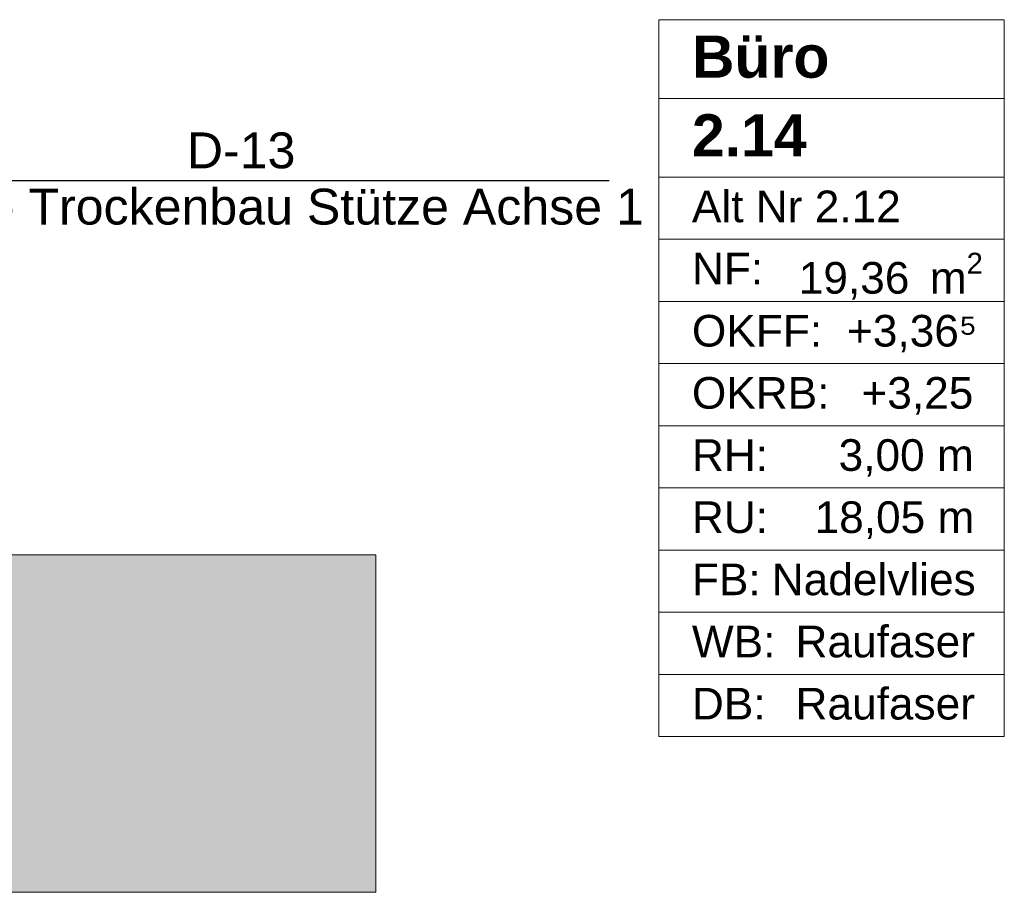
# Model space of a CAD drawing. Header units: metres. Extents: x -3.6 to 85.2, y -11 to 16.8.
# Tile 104 of 183: x 1.6 to 3.9, y 10.7 to 12.8. Entities that reach past the tile are written whole.
import ezdxf

# ---------------------------------------------------------------- set-up
doc = ezdxf.new("R2010")
doc.units = ezdxf.units.M
doc.header["$MEASUREMENT"] = 0
for name, color, linetype in [('208 - Marker.Detail', 7, 'Continuous'), ('Neubau_401 - Zone.Raum_ Raumbegrenzung_ Whg.', 7, 'Continuous'), ('Neubau_701 - Einrichtung.Möbel', 7, 'Continuous')]:
    doc.layers.add(name, color=color, linetype=linetype)
doc.styles.add('ERSTELLTER_STIL_1', font='txt')
doc.styles.add('ERSTELLTER_STIL_2', font='txt')

msp = doc.modelspace()

# ---------------------------------------------------------------- hatches: boundary and pattern name
at = {"layer": 'Neubau_701 - Einrichtung.Möbel', "linetype": 'Continuous', "lineweight": 0, "true_color": 0x3a3a3a}
msp.add_hatch(color=250, dxfattribs=at).paths.add_polyline_path([(0.235, 10.69), (2.435, 10.69), (2.435, 11.49), (1.035, 11.49), (1.035, 12.69), (0.235, 12.69)])

# ---------------------------------------------------------------- linework, layer by layer
at = {"layer": '208 - Marker.Detail', "color": 30, "linetype": 'Continuous', "lineweight": 25, "true_color": 0xff6e00}
msp.add_line((1.238, 12.3771), (2.988, 12.3771), dxfattribs=at)
at = {"layer": 'Neubau_401 - Zone.Raum_ Raumbegrenzung_ Whg.', "color": 1, "linetype": 'Continuous', "lineweight": 9}
for p, q in [((3.9243, 12.7583), (3.1054, 12.7583)), ((3.1054, 12.7583), (3.1054, 11.0591)), ((3.1054, 12.7583), (3.9243, 12.7583)), ((3.1054, 12.5716), (3.1054, 12.7583)), ((3.9243, 11.0591), (3.9243, 12.7583)), ((3.9243, 12.7583), (3.9243, 12.5716)), ((3.9243, 12.5716), (3.1054, 12.5716)), ((3.1054, 12.5716), (3.9243, 12.5716)), ((3.1054, 12.385), (3.1054, 12.5716)), ((3.9243, 12.5716), (3.9243, 12.385)), ((3.9243, 12.385), (3.1054, 12.385)), ((3.1054, 12.385), (3.9243, 12.385)), ((3.1054, 12.2377), (3.1054, 12.385)), ((3.9243, 12.385), (3.9243, 12.2377)), ((3.9243, 12.2377), (3.1054, 12.2377)), ((3.1054, 12.2377), (3.9243, 12.2377)), ((3.1054, 12.0904), (3.1054, 12.2377)), ((3.9243, 12.2377), (3.9243, 12.0904)), ((3.9243, 12.0904), (3.1054, 12.0904)), ((3.1054, 12.0904), (3.9243, 12.0904)), ((3.1054, 11.9431), (3.1054, 12.0904)), ((3.9243, 12.0904), (3.9243, 11.9431)), ((3.9243, 11.9431), (3.1054, 11.9431)), ((3.1054, 11.9431), (3.9243, 11.9431)), ((3.1054, 11.7958), (3.1054, 11.9431)), ((3.9243, 11.9431), (3.9243, 11.7958)), ((3.9243, 11.7958), (3.1054, 11.7958)), ((3.1054, 11.7958), (3.9243, 11.7958)), ((3.1054, 11.6484), (3.1054, 11.7958)), ((3.9243, 11.7958), (3.9243, 11.6484)), ((3.9243, 11.6484), (3.1054, 11.6484)), ((3.1054, 11.6484), (3.9243, 11.6484)), ((3.1054, 11.5011), (3.1054, 11.6484)), ((3.9243, 11.6484), (3.9243, 11.5011)), ((3.9243, 11.5011), (3.1054, 11.5011)), ((3.1054, 11.5011), (3.9243, 11.5011)), ((3.1054, 11.3538), (3.1054, 11.5011)), ((3.9243, 11.5011), (3.9243, 11.3538)), ((3.9243, 11.3538), (3.1054, 11.3538)), ((3.1054, 11.3538), (3.9243, 11.3538)), ((3.1054, 11.2065), (3.1054, 11.3538)), ((3.9243, 11.3538), (3.9243, 11.2065)), ((3.9243, 11.2065), (3.1054, 11.2065)), ((3.1054, 11.2065), (3.9243, 11.2065)), ((3.1054, 11.0591), (3.1054, 11.2065)), ((3.9243, 11.2065), (3.9243, 11.0591)), ((3.1054, 11.0591), (3.9243, 11.0591)), ((3.9243, 11.0591), (3.1054, 11.0591))]:
    msp.add_line(p, q, dxfattribs=at)
at = {"layer": 'Neubau_701 - Einrichtung.Möbel', "color": 7, "linetype": 'Continuous', "lineweight": 5, "true_color": 0xebebeb, "flags": 128}
msp.add_lwpolyline([(0.235, 10.69), (0.235, 12.69), (1.035, 12.69), (1.035, 11.49), (2.435, 11.49), (2.435, 10.69)], close=True, dxfattribs=at)

# ---------------------------------------------------------------- texts
at = {"layer": '208 - Marker.Detail', "color": 30, "lineweight": 25, "true_color": 0xff6e00, "char_height": 0.085, "style": 'ERSTELLTER_STIL_2'}
for s, insert, attachment_point in [('\\A1;{\\pql;\\fArial|b0|i0|c0|p38;D-13}', (1.9871, 12.4048), 7), ('\\A1;{\\pql;\\fArial|b0|i0|c0|p38;Detail - Trockenbau Stütze Achse 1}', (1.2026, 12.3577), 1)]:
    msp.add_mtext(s, dxfattribs=dict(at, insert=insert, attachment_point=attachment_point))
at = {"layer": 'Neubau_401 - Zone.Raum_ Raumbegrenzung_ Whg.', "color": 7, "lineweight": 9, "attachment_point": 1}
for s, insert, char_height, style in [('\\A1;{\\pqj;\\pt0;\\fArial|b1|i0|c0|p38;}', (3.8457, 12.7435), 0.1, 'ERSTELLTER_STIL_1'), ('\\A1;{\\pqj;\\pt0;\\fArial|b1|i0|c0|p38;Büro}', (3.184, 12.7207), 0.1, 'ERSTELLTER_STIL_1'), ('\\A1;{\\pqj;\\pt0;\\fArial|b1|i0|c0|p38;}', (3.8457, 12.5569), 0.1, 'ERSTELLTER_STIL_1'), ('\\A1;{\\pql;\\pt0;\\fArial|b1|i0|c0|p38;2.14}', (3.184, 12.5341), 0.1, 'ERSTELLTER_STIL_1'), ('\\A1;{\\pqj;\\pt0;\\fArial|b0|i0|c0|p38;}', (3.8457, 12.3703), 0.075, 'ERSTELLTER_STIL_2'), ('\\A1;{\\pqj;\\pt0;\\fArial|b0|i0|c0|p38;Alt Nr 2.12}', (3.184, 12.3532), 0.075, 'ERSTELLTER_STIL_2'), ('\\A1;{\\pqj;\\pt0;\\fArial|b0|i0|c0|p38;NF: }', (3.184, 12.2058), 0.075, 'ERSTELLTER_STIL_2'), ('\\A1;{\\pql;\\pt0,0.05;\\fArial|b0|i0|c0|p38;19,36\\fArial|b0|i0|c0|p38;\\A1{\\H.66x;\\S^  ;}\\fArial|b0|i0|c0|p38; m\\fArial|b0|i0|c0|p38;\\A1{\\H.66x;\\S2^  ;}}', (3.4372, 12.2058), 0.075, 'ERSTELLTER_STIL_2'), ('\\A1;{\\pqj;\\pt0;\\fArial|b0|i0|c0|p38;+3,36⁵}', (3.5515, 12.0585), 0.075, 'ERSTELLTER_STIL_2'), ('\\A1;{\\pqj;\\pt0;\\fArial|b0|i0|c0|p38;OKFF: }', (3.184, 12.0585), 0.075, 'ERSTELLTER_STIL_2'), ('\\A1;{\\pqj;\\pt0;\\fArial|b0|i0|c0|p38;OKRB: }', (3.184, 11.9112), 0.075, 'ERSTELLTER_STIL_2'), ('\\A1;{\\pqj;\\pt0;\\fArial|b0|i0|c0|p38;+3,25}', (3.5858, 11.9112), 0.075, 'ERSTELLTER_STIL_2'), ('\\A1;{\\pqj;\\pt0;\\fArial|b0|i0|c0|p38;RH: }', (3.184, 11.7639), 0.075, 'ERSTELLTER_STIL_2'), ('\\A1;{\\pqj;\\pt0;\\fArial|b0|i0|c0|p38;3,00 m}', (3.5316, 11.7639), 0.075, 'ERSTELLTER_STIL_2'), ('\\A1;{\\pqj;\\pt0;\\fArial|b0|i0|c0|p38;RU: }', (3.184, 11.6166), 0.075, 'ERSTELLTER_STIL_2'), ('\\A1;{\\pqj;\\pt0;\\fArial|b0|i0|c0|p38;18,05 m}', (3.4747, 11.6166), 0.075, 'ERSTELLTER_STIL_2'), ('\\A1;{\\pqj;\\pt0;\\fArial|b0|i0|c0|p38;FB: }', (3.184, 11.4692), 0.075, 'ERSTELLTER_STIL_2'), ('\\A1;{\\pqj;\\pt0;\\fArial|b0|i0|c0|p38;Nadelvlies}', (3.3732, 11.4692), 0.075, 'ERSTELLTER_STIL_2'), ('\\A1;{\\pqj;\\pt0;\\fArial|b0|i0|c0|p38;WB: }', (3.184, 11.3219), 0.075, 'ERSTELLTER_STIL_2'), ('\\A1;{\\pqj;\\pt0;\\fArial|b0|i0|c0|p38;Raufaser}', (3.4295, 11.3219), 0.075, 'ERSTELLTER_STIL_2'), ('\\A1;{\\pqj;\\pt0;\\fArial|b0|i0|c0|p38;Raufaser}', (3.4295, 11.1746), 0.075, 'ERSTELLTER_STIL_2'), ('\\A1;{\\pqj;\\pt0;\\fArial|b0|i0|c0|p38;DB: }', (3.184, 11.1746), 0.075, 'ERSTELLTER_STIL_2')]:
    msp.add_mtext(s, dxfattribs=dict(at, insert=insert, char_height=char_height, style=style))

doc.saveas('drawing.dxf')
